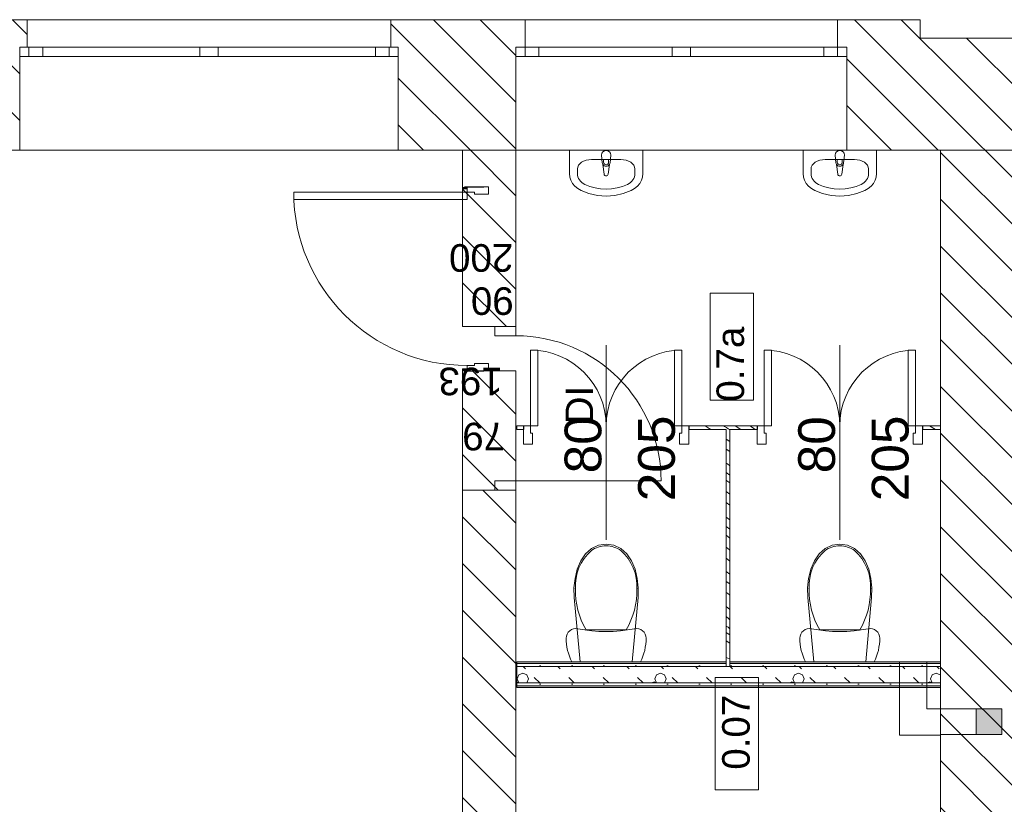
# Model space of a CAD drawing. Header units: millimetres. Extents: x -22315 to 39025, y -47720 to 770.
# Tile 14 of 28: x 8900 to 14257, y -28169 to -23900. Entities that reach past the tile are written whole.
import ezdxf
from ezdxf.enums import TextEntityAlignment as Align

# ---------------------------------------------------------------- set-up
doc = ezdxf.new("R2010")
doc.units = ezdxf.units.MM
for name, color, linetype, lineweight in [('Nowe_220-A Ściany', 7, 'Continuous', 9), ('Nowe_220-A Ściany_Nr_pióra__27', 7, 'Continuous', 9), ('Nowe_220-A Ściany_Nr_pióra__6', 7, 'Continuous', 9), ('Nowe_2D - Ogólne_Nr_pióra__6', 7, 'Continuous', 9), ('Nowe_320-W Umeblowanie_Nr_pióra__4', 7, 'Continuous', 9), ('Nowe_830-G Teksty Etykiety_Nr_pióra__6', 7, 'Continuous', 9), ('Nowe_Drzwi ARCHICAD', 7, 'Continuous', 9), ('Nowe_Drzwi ARCHICAD_Nr_pióra__23', 7, 'Continuous', 9), ('Nowe_Drzwi ARCHICAD_Nr_pióra__27', 7, 'Continuous', 9), ('Nowe_Drzwi ARCHICAD_Nr_pióra__3', 7, 'Continuous', 9), ('Nowe_Drzwi ARCHICAD_Nr_pióra__47', 7, 'Continuous', 9), ('Nowe_Drzwi ARCHICAD_Nr_pióra__6', 7, 'Continuous', 9), ('Nowe_Konstrukcja - Stropy_Nr_pióra__1', 7, 'Continuous', 9), ('Nowe_Konstrukcja - Stropy_Nr_pióra__6', 7, 'Continuous', 9), ('Nowe_Konstrukcja - Ściany zew', 7, 'Continuous', 9), ('Nowe_Konstrukcja - Ściany zew_Nr_pióra__1', 7, 'Continuous', 9), ('Nowe_Konstrukcja - Ściany zew_Nr_pióra__27', 7, 'Continuous', 9), ('Nowe_Konstrukcja - Ściany zew_Nr_pióra__47', 7, 'Continuous', 9), ('Nowe_Znaczniki drzwi ARCHICADa', 7, 'Continuous', 9), ('Nowe_Znaczniki drzwi ARCHICADa_Nr_pióra__45', 7, 'Continuous', 9), ('Nowe_Znaczniki drzwi ARCHICADa_Nr_pióra__7', 7, 'Continuous', 9), ('poziom_1 (1)_4_2D - Ogólne_Nr_pióra__19', 7, 'Continuous', 9), ('poziom_1 (1)_4_2D - Ogólne_Nr_pióra__1_Nr_pióra__7', 7, 'Continuous', 9), ('poziom_1 (1)_4_Drzwi ArchiCAD_Nr_pióra__27_Nr_pióra__7', 7, 'Continuous', 9), ('poziom_1 (1)_4_Drzwi ArchiCAD_Nr_pióra__81_Nr_pióra__4', 7, 'Continuous', 9), ('poziom_1 (1)_4_Konstrukcja - Stropy_Nr_pióra__81_Nr_pióra__4', 7, 'Continuous', 9), ('poziom_1 (1)_4_Konstrukcja - Ściany zew_Nr_pióra__107_Nr_pióra__10', 7, 'Continuous', 9), ('poziom_1 (1)_4_Konstrukcja - Ściany zew_Nr_pióra__27_Nr_pióra__7', 7, 'Continuous', 9), ('poziom_1 (1)_4_Metryczki pomieszczeń ArchiCADa_Nr_pióra__6_Nr_pióra__5', 7, 'Continuous', 9), ('poziom_1 (1)_4_Okna ArchiCADa_Nr_pióra__101_Nr_pióra__252', 7, 'Continuous', 9), ('poziom_1 (1)_4_Okna ArchiCADa_Nr_pióra__27_Nr_pióra__7', 7, 'Continuous', 9), ('poziom_1 (1)_4_Okna ArchiCADa_Nr_pióra__81_Nr_pióra__4', 7, 'Continuous', 9), ('poziom_1 (1)_4_Znaczniki drzwi ArchiCADa_Nr_pióra__7_Nr_pióra__7', 7, 'Continuous', 9)]:
    doc.layers.add(name, color=color, linetype=linetype, lineweight=lineweight)
doc.styles.add('GENERATED_STYLE_1', font='arial.ttf')
doc.styles.add('GENERATED_STYLE_5', font='arial.ttf')
pattern_1 = [(270, (26887.14, 51833.94), (173.20508, -3e-14), [0, -100]), (270, (26973.74, 51783.94), (173.20508, -3e-14), [0, -100])]
pattern_2 = [(135, (37205, -40790), (127.2792, 127.2792), [])]

# ---------------------------------------------------------------- blocks, each defined once
blk = doc.blocks.new('*X35')
at = {"layer": 'Nowe_220-A Ściany_Nr_pióra__6', "color": 5, "linetype": 'Continuous', "lineweight": 13}
for p, q in [((77963.9, -14125.8), (77965.4, -14123.6)), ((77965.4, -14123.6), (77965.6, -14123.3)), ((78016.7, -14143.3), (78029, -14123.3)), ((78071.3, -14143.3), (78084.4, -14123.3)), ((78146.6, -14143.3), (78151.5, -14136.3)), ((78151.5, -14136.3), (78160.8, -14123.3)), ((78197.9, -14143.3), (78211.5, -14123.3)), ((78240.3, -14143.3), (78242.4, -14140.2)), ((78242.4, -14140.2), (78254.4, -14123.3)), ((78301.7, -14143.3), (78315.7, -14123.3)), ((78360.6, -14143.3), (78375.1, -14123.3)), ((78441.7, -14143.3), (78455.9, -14123.3)), ((78490.8, -14143.3), (78505.3, -14123.3)), ((78538.9, -14143.3), (78554.4, -14123.3)), ((78603.3, -14143.3), (78618.6, -14124.4)), ((78618.6, -14124.4), (78619.5, -14123.3)), ((78663.5, -14143.3), (78679.6, -14123.3)), ((78737, -14143.3), (78751.3, -14123.3)), ((78791.1, -14143.3), (78803, -14123.3)), ((78849.9, -14143.3), (78855, -14136.8)), ((78855, -14136.8), (78864.4, -14123.3)), ((78927.5, -14143.3), (78943, -14123.3)), ((78981.6, -14143.3), (78994, -14129.2)), ((78994, -14129.2), (78999.3, -14123.3)), ((79033.1, -14143.3), (79040.3, -14133.3)), ((79040.3, -14133.3), (79047.6, -14123.3)), ((79067.9, -14143.3), (79071.3, -14137.8)), ((79071.3, -14137.8), (79080.5, -14123.3)), ((79114.2, -14143.3), (79125.9, -14123.3)), ((79203.7, -14143.3), (79211.2, -14125.7)), ((79211.2, -14125.7), (79212, -14123.3))]:
    blk.add_line(p, q, dxfattribs=at)
blk = doc.blocks.new('*X34')
at = {"layer": 'Nowe_Konstrukcja - Ściany zew_Nr_pióra__1', "color": 7, "linetype": 'Continuous', "lineweight": 13}
for p, q in [((79252.9, -12997.1), (79265.6, -12984.4)), ((79299.3, -12978.6), (79290.4, -13000.2)), ((79290.4, -13000.2), (79299.3, -13021.8)), ((79302.8, -12977.1), (79299.3, -12978.6)), ((79342.6, -12978.6), (79339.1, -12977.1)), ((79342.9, -12979.4), (79342.6, -12978.6)), ((79299.3, -13021.8), (79321, -13030.8)), ((79321, -13030.8), (79342.6, -13021.8)), ((79341.9, -13022.8), (79336.7, -13035.3)), ((79336.7, -13035.3), (79341.9, -13047.9)), ((79342.9, -13022.3), (79341.9, -13022.8)), ((79341.9, -13047.9), (79342.9, -13048.3)), ((79342.6, -13021.8), (79342.9, -13020.9)), ((79312.5, -13125), (79342.9, -13094.6)), ((79252.9, -13184.6), (79265.6, -13171.9)), ((79312.5, -13312.5), (79342.9, -13282.1)), ((79252.9, -13372.1), (79265.6, -13359.4)), ((79312.5, -13500), (79342.9, -13469.6)), ((79252.9, -13559.6), (79265.6, -13546.9)), ((79312.5, -13687.5), (79342.9, -13657.1)), ((79252.9, -13747.1), (79265.6, -13734.4)), ((79299.3, -13728.6), (79290.4, -13750.2)), ((79290.4, -13750.2), (79299.3, -13771.8)), ((79321, -13719.6), (79299.3, -13728.6)), ((79342.6, -13728.6), (79321, -13719.6)), ((79342.9, -13729.4), (79342.6, -13728.6)), ((79299.3, -13771.8), (79321, -13780.8)), ((79321, -13780.8), (79342.6, -13771.8)), ((79341.9, -13772.8), (79336.7, -13785.3)), ((79336.7, -13785.3), (79341.9, -13797.9)), ((79342.9, -13772.3), (79341.9, -13772.8)), ((79341.9, -13797.9), (79342.9, -13798.3)), ((79342.6, -13771.8), (79342.9, -13770.9)), ((79312.5, -13875), (79342.9, -13844.6)), ((79252.9, -13934.6), (79265.6, -13921.9)), ((79312.5, -14062.5), (79342.9, -14032.1)), ((79252.9, -14122.1), (79265.6, -14109.4)), ((79312.5, -14250), (79342.9, -14219.6)), ((79252.9, -14309.6), (79265.6, -14296.9)), ((79312.5, -14437.5), (79342.9, -14407.1)), ((79252.9, -14497.1), (79265.6, -14484.4)), ((79299.3, -14478.6), (79290.4, -14500.2)), ((79290.4, -14500.2), (79299.3, -14521.8)), ((79321, -14469.6), (79299.3, -14478.6)), ((79342.6, -14478.6), (79321, -14469.6)), ((79342.9, -14479.4), (79342.6, -14478.6)), ((79299.3, -14521.8), (79321, -14530.8)), ((79321, -14530.8), (79342.6, -14521.8)), ((79341.9, -14522.8), (79336.7, -14535.3)), ((79336.7, -14535.3), (79341.9, -14547.9)), ((79342.9, -14522.3), (79341.9, -14522.8)), ((79341.9, -14547.9), (79342.9, -14548.3)), ((79342.6, -14521.8), (79342.9, -14520.9)), ((79312.5, -14625), (79342.9, -14594.6)), ((79252.9, -14684.6), (79265.6, -14671.9)), ((79312.5, -14812.5), (79342.9, -14782.1)), ((79252.9, -14872.1), (79265.6, -14859.4)), ((79312.5, -15000), (79342.9, -14969.6)), ((79252.9, -15059.6), (79265.6, -15046.9)), ((79312.5, -15187.5), (79342.9, -15157.1)), ((79252.9, -15247.1), (79265.6, -15234.4)), ((79299.3, -15228.6), (79290.4, -15250.2)), ((79290.4, -15250.2), (79299.3, -15271.8)), ((79321, -15219.6), (79299.3, -15228.6)), ((79342.6, -15228.6), (79321, -15219.6)), ((79342.9, -15229.4), (79342.6, -15228.6)), ((79299.3, -15271.8), (79321, -15280.8)), ((79321, -15280.8), (79342.6, -15271.8)), ((79341.9, -15272.8), (79337.6, -15283.3)), ((79342.9, -15272.3), (79341.9, -15272.8)), ((79342.6, -15271.8), (79342.9, -15270.9))]:
    blk.add_line(p, q, dxfattribs=at)
blk = doc.blocks.new('*X22')
at = {"layer": 'Nowe_220-A Ściany_Nr_pióra__6', "color": 5, "linetype": 'Continuous', "lineweight": 13}
for p, q in [((77944.6, -13037.6), (77963.9, -13004.6)), ((77943.9, -13038.5), (77944.6, -13037.6))]:
    blk.add_line(p, q, dxfattribs=at)
blk = doc.blocks.new('*X23')
at = {"layer": 'Nowe_220-A Ściany_Nr_pióra__6', "color": 5, "linetype": 'Continuous', "lineweight": 13}
for p, q in [((77943.9, -14013.4), (77963.9, -13985.3)), ((77943.9, -14094), (77963.9, -14063.1)), ((77947.4, -14151.7), (77953.4, -14142.3)), ((77953.4, -14142.3), (77959.4, -14133)), ((77959.4, -14133), (77963.9, -14125.8)), ((77943.9, -14156.8), (77947.4, -14151.7))]:
    blk.add_line(p, q, dxfattribs=at)
blk = doc.blocks.new('Drzwi metalowe_ podwójne 21')
at = {"layer": 'Nowe_Drzwi ARCHICAD_Nr_pióra__23', "color": 7, "linetype": 'Continuous', "lineweight": 15}
for p, q in [((-412, 0), (-450, 0)), ((-450, 0), (-450, -100)), ((-412, -40), (-412, 0)), ((450, 0), (412, 0)), ((412, 0), (412, -40)), ((450, -100), (450, 0)), ((-400, -40), (-412, -40)), ((-400, -100), (-400, -40)), ((412, -40), (400, -40)), ((400, -40), (400, -100)), ((-450, -100), (-400, -100)), ((400, -100), (450, -100))]:
    blk.add_line(p, q, dxfattribs=at)
at = {"layer": 'Nowe_Drzwi ARCHICAD_Nr_pióra__27', "color": 7, "linetype": 'Continuous', "lineweight": 25}
for p, q in [((-450, 0), (-450, -20)), ((-450, 0), (-450, -20)), ((450, 0), (450, -20)), ((450, 0), (450, -20))]:
    blk.add_line(p, q, dxfattribs=at)
at = {"layer": 'Nowe_Drzwi ARCHICAD_Nr_pióra__3', "color": 7, "linetype": 'Continuous', "lineweight": 13}
for p, q in [((-412, 412), (-412, 0)), ((-372, 412), (-412, 412)), ((-372, 0), (-372, 412)), ((372, 0), (372, 412)), ((372, 412), (412, 412)), ((412, 412), (412, 0)), ((-412, 0), (-372, 0)), ((412, 0), (372, 0))]:
    blk.add_line(p, q, dxfattribs=at)
for centre, start, end in [((-412, 0), 0, 90), ((412, 0), 90, 180)]:
    blk.add_arc(centre, 412, start, end, dxfattribs=at)
blk = doc.blocks.new('Znacznik Wym 21_6')
at = {"layer": 'Nowe_Znaczniki drzwi ARCHICADa_Nr_pióra__45', "color": 161, "linetype": 'Continuous', "lineweight": 15}
blk.add_line((0, 439.6), (0, -620), dxfattribs=at)
at = {"layer": 'Nowe_Znaczniki drzwi ARCHICADa_Nr_pióra__7', "color": 7, "lineweight": 13, "style": 'GENERATED_STYLE_1'}
for tag, p in [('AC_MarkerText_3', (-368.6, 110.3)), ('AC_MarkerText_2', (31.4, 110.3))]:
    blk.add_attdef(tag, text='', height=200, rotation=270, dxfattribs=at).set_placement(p, align=Align.BOTTOM_LEFT)
blk = doc.blocks.new('*X21')
at = {"layer": 'Nowe_220-A Ściany_Nr_pióra__6', "color": 5, "linetype": 'Continuous', "lineweight": 13}
for p, q in [((77943.9, -14258.2), (77958.2, -14236.3)), ((77958.2, -14236.3), (77963.9, -14227.5))]:
    blk.add_line(p, q, dxfattribs=at)
blk = doc.blocks.new('Znacznik Wym 21_4')
at = {"layer": 'Nowe_Znaczniki drzwi ARCHICADa_Nr_pióra__45', "color": 161, "linetype": 'Continuous', "lineweight": 15}
blk.add_line((0, -459.6), (0, 600), dxfattribs=at)
at = {"layer": 'Nowe_Znaczniki drzwi ARCHICADa_Nr_pióra__7', "color": 7, "lineweight": 13, "style": 'GENERATED_STYLE_1'}
for tag, p in [('AC_MarkerText_2', (-31.4, 0.2)), ('AC_MarkerText_3', (368.6, 0.2))]:
    blk.add_attdef(tag, text='', height=200, rotation=90, dxfattribs=at).set_placement(p, align=Align.BOTTOM_LEFT)
blk = doc.blocks.new('Drzwi 21_6')
at = {"layer": 'Nowe_Drzwi ARCHICAD_Nr_pióra__27', "color": 7, "linetype": 'Continuous', "lineweight": 25}
for p, q in [((-500, 0), (-500, -90)), ((-500, 0), (-500, -90)), ((500, 0), (500, -90)), ((500, 0), (500, -90))]:
    blk.add_line(p, q, dxfattribs=at)
at = {"layer": 'Nowe_Drzwi ARCHICAD_Nr_pióra__3', "color": 7, "linetype": 'Continuous', "lineweight": 13}
blk.add_arc((472, 0), 944, 90, 180, dxfattribs=at)
at = {"layer": 'Nowe_Drzwi ARCHICAD_Nr_pióra__47', "color": 7, "linetype": 'Continuous', "lineweight": 15}
for p, q in [((-500, 25), (-490, 25)), ((-490, 0), (-490, 25)), ((500, 25), (490, 25)), ((490, 0), (490, 25)), ((-500, -90), (-500, -105)), ((-500, -90), (-500, -105)), ((-500, -105), (-500, -115)), ((-500, -105), (-500, -115)), ((500, -90), (500, -105)), ((500, -90), (500, -105)), ((500, -105), (500, -115)), ((500, -105), (500, -115))]:
    blk.add_line(p, q, dxfattribs=at)
at = {"layer": 'Nowe_Drzwi ARCHICAD_Nr_pióra__6', "color": 7, "linetype": 'Continuous', "lineweight": 13}
for p, q in [((432, 0), (432, 944)), ((432, 944), (472, 944)), ((472, 944), (472, 0)), ((-472, 0), (-500, 0)), ((-500, 0), (-500, -115)), ((-472, -40), (-472, 0)), ((472, 0), (432, 0)), ((500, 0), (472, 0)), ((472, 0), (472, -40)), ((500, -115), (500, 0)), ((-460, -40), (-472, -40)), ((-460, -115), (-460, -40)), ((472, -40), (460, -40)), ((460, -40), (460, -115)), ((-500, -115), (-460, -115)), ((460, -115), (500, -115))]:
    blk.add_line(p, q, dxfattribs=at)

msp = doc.modelspace()

# ---------------------------------------------------------------- hatches: boundary and pattern name
at = {"layer": 'Nowe_Konstrukcja - Ściany zew', "linetype": 'ByBlock'}
for points in [[(11310, -24820), (11335, -24820), (11335, -24810), (11320, -24810), (11310, -24810)], [(11310, -25810), (11320, -25810), (11335, -25810), (11335, -25800), (11310, -25800)], [(12743.9, -27394), (11603.9, -27394), (11603.9, -27404), (12743.9, -27404)], [(12763.9, -27404), (13910, -27404), (13910, -27394), (12763.9, -27394)], [(11603.9, -27534), (13910, -27534), (13910, -27524), (11603.9, -27524)]]:
    msp.add_hatch(color=256, dxfattribs=at).paths.add_polyline_path(points)
h = msp.add_hatch(dxfattribs=at)
h.set_pattern_fill('TYNK', color=256, angle=270, style=0, pattern_type=2)
h.set_pattern_definition(pattern_1)
h.paths.add_polyline_path([(12743.9, -27404), (11603.9, -27404), (11603.9, -27419), (12743.9, -27419)])
h = msp.add_hatch(dxfattribs=at)
h.set_pattern_fill('TYNK', color=256, angle=270, style=0, pattern_type=2)
h.set_pattern_definition(pattern_1)
h.paths.add_polyline_path([(12763.9, -27419), (13910, -27419), (13910, -27404), (12763.9, -27404)])
h = msp.add_hatch(dxfattribs=at)
h.set_pattern_fill('TYNK', color=256, angle=270, style=0, pattern_type=2)
h.set_pattern_definition(pattern_1)
h.paths.add_polyline_path([(11603.9, -27524), (13910, -27524), (13910, -27509), (11603.9, -27509)])
at = {"layer": 'poziom_1 (1)_4_2D - Ogólne_Nr_pióra__19', "linetype": 'ByBlock'}
msp.add_hatch(color=256, dxfattribs=at).paths.add_polyline_path([(14243.9, -27649.5), (14103.9, -27649.5), (14103.9, -27789.5), (14243.9, -27789.5)])
at = {"layer": 'poziom_1 (1)_4_Konstrukcja - Ściany zew_Nr_pióra__107_Nr_pióra__10', "linetype": 'ByBlock'}
h = msp.add_hatch(dxfattribs=at)
h.set_pattern_fill('BLOCZKI_CERAMICZNE_0004', color=256, angle=270, style=0, pattern_type=2)
h.set_pattern_definition(pattern_2)
h.paths.add_polyline_path([(8085, -24610), (8900, -24610), (8900, -24050), (8940, -24050), (8940, -23900), (8050, -23900), (8050, -24050), (8085, -24050)])
h = msp.add_hatch(dxfattribs=at)
h.set_pattern_fill('BLOCZKI_CERAMICZNE_0004', color=256, angle=270, style=0, pattern_type=2)
h.set_pattern_definition(pattern_2)
h.paths.add_polyline_path([(11600, -24610), (11600, -24050), (11650, -24050), (11650, -23900), (10920, -23900), (10920, -24050), (10960, -24050), (10960, -24610)])
h = msp.add_hatch(dxfattribs=at)
h.set_pattern_fill('BLOCZKI_CERAMICZNE_0004', color=256, angle=270, style=0, pattern_type=2)
h.set_pattern_definition(pattern_2)
h.paths.add_polyline_path([(13400, -24610), (13800, -24610), (13800, -23900), (13350, -23900), (13350, -24050), (13400, -24050)])
h = msp.add_hatch(dxfattribs=at)
h.set_pattern_fill('BLOCZKI_CERAMICZNE_0004', color=256, angle=270, style=0, pattern_type=2)
h.set_pattern_definition(pattern_2)
h.paths.add_polyline_path([(13800, -24000), (13800, -24610), (13910, -24610), (13910, -24000)])
h = msp.add_hatch(dxfattribs=at)
h.set_pattern_fill('BLOCZKI_CERAMICZNE_0004', color=256, angle=270, style=0, pattern_type=2)
h.set_pattern_definition(pattern_2)
h.paths.add_polyline_path([(14410, -30460), (14410, -24000), (13910, -24000), (13910, -30460)])
h = msp.add_hatch(dxfattribs=at)
h.set_pattern_fill('BLOCZKI_CERAMICZNE_0004', color=256, angle=270, style=0, pattern_type=2)
h.set_pattern_definition(pattern_2)
h.paths.add_polyline_path([(11310, -25570), (11600, -25570), (11600, -24610), (11310, -24610)])
h = msp.add_hatch(dxfattribs=at)
h.set_pattern_fill('BLOCZKI_CERAMICZNE_0004', color=256, angle=270, style=0, pattern_type=2)
h.set_pattern_definition(pattern_2)
h.paths.add_polyline_path([(11600, -30460), (11600, -26460), (11310, -26460), (11310, -30460)])

# ---------------------------------------------------------------- linework, layer by layer
at = {"layer": 'Nowe_220-A Ściany_Nr_pióra__27', "linetype": 'ByBlock'}
for p, q in [((11640.7, -26110), (11640.7, -26130)), ((12540.7, -26110), (12540.7, -26130)), ((12911.9, -26110), (12911.9, -26130)), ((13811.9, -26110), (13811.9, -26130))]:
    msp.add_line(p, q, dxfattribs=at)
at = {"layer": 'Nowe_220-A Ściany_Nr_pióra__27', "linetype": 'ByBlock', "flags": 128}
for points in [[(11640.7, -26110), (11603.9, -26110)], [(11603.9, -26110), (11603.9, -26130)], [(11603.9, -26130), (11640.7, -26130)], [(12726.3, -26110), (12540.7, -26110)], [(12540.7, -26130), (12726.3, -26130)], [(12911.9, -26110), (12726.3, -26110)], [(12726.3, -26130), (12743.9, -26130)], [(12743.9, -26130), (12743.9, -27394)], [(12763.9, -27394), (12763.9, -26130)], [(12763.9, -26130), (12911.9, -26130)], [(13910, -26110), (13811.9, -26110)], [(13811.9, -26130), (13910, -26130)], [(13910, -26130), (13910, -26110)]]:
    msp.add_lwpolyline(points, dxfattribs=at)
at = {"layer": 'Nowe_2D - Ogólne_Nr_pióra__6', "linetype": 'ByBlock'}
for p, q in [((13835.9, -27394), (13686.7, -27394)), ((13686.7, -27394), (13686.7, -27792.7)), ((13835.9, -27649.5), (13835.9, -27394)), ((13910, -27649.5), (13835.9, -27649.5)), ((13910, -27792.7), (13910, -27649.5)), ((13686.7, -27792.7), (13910, -27792.7))]:
    msp.add_line(p, q, dxfattribs=at)
at = {"layer": 'Nowe_320-W Umeblowanie_Nr_pióra__4', "linetype": 'ByBlock'}
for p, q in [((11890.7, -24737.3), (11890.7, -24610)), ((11890.7, -24610), (12290.7, -24610)), ((12069.7, -24678.2), (12065.7, -24636.3)), ((12115.7, -24636.3), (12111.7, -24678.2)), ((12290.7, -24610), (12290.7, -24737.3)), ((13161.9, -24737.3), (13161.9, -24610)), ((13161.9, -24610), (13561.9, -24610)), ((13340.9, -24678.2), (13336.9, -24636.3)), ((13386.9, -24636.3), (13382.9, -24678.2)), ((13561.9, -24610), (13561.9, -24737.3)), ((12011.5, -24661.3), (12169.9, -24661.3)), ((12079.6, -24740.7), (12073, -24687.8)), ((12077.1, -24661.2), (12077.1, -24676.1)), ((12104.3, -24661.2), (12077.1, -24661.2)), ((12108.4, -24687.8), (12101.8, -24740.7)), ((12104.3, -24676.1), (12104.3, -24661.2)), ((13282.7, -24661.3), (13441.2, -24661.3)), ((13350.8, -24740.7), (13344.2, -24687.8)), ((13348.3, -24661.2), (13348.3, -24676.1)), ((13375.5, -24661.2), (13348.3, -24661.2)), ((13379.7, -24687.8), (13373, -24740.7)), ((13375.5, -24676.1), (13375.5, -24661.2)), ((11892.6, -24756), (11890.7, -24737.3)), ((11934.2, -24711.8), (11934.2, -24737.3)), ((12247.2, -24711.8), (12247.2, -24737.3)), ((12290.7, -24737.3), (12288.8, -24756)), ((13163.9, -24756), (13161.9, -24737.3)), ((13205.4, -24711.8), (13205.4, -24737.3)), ((13518.5, -24711.8), (13518.5, -24737.3)), ((13561.9, -24737.3), (13560, -24756)), ((11898.4, -24774.1), (11892.6, -24756)), ((11907.7, -24791.1), (11898.4, -24774.1)), ((11920.4, -24806.3), (11907.7, -24791.1)), ((12273.7, -24791.1), (12261, -24806.3)), ((12283, -24774.1), (12273.7, -24791.1)), ((12288.8, -24756), (12283, -24774.1)), ((13169.6, -24774.1), (13163.9, -24756)), ((13178.9, -24791.1), (13169.6, -24774.1)), ((13191.6, -24806.3), (13178.9, -24791.1)), ((13544.9, -24791.1), (13532.3, -24806.3)), ((13554.3, -24774.1), (13544.9, -24791.1)), ((13560, -24756), (13554.3, -24774.1)), ((11935.9, -24819.4), (11920.4, -24806.3)), ((11953.9, -24829.8), (11935.9, -24819.4)), ((11997.4, -24846.4), (11953.9, -24829.8)), ((12043.4, -24856.6), (11997.4, -24846.4)), ((12184, -24846.4), (12138, -24856.6)), ((12227.5, -24829.8), (12184, -24846.4)), ((12245.5, -24819.4), (12227.5, -24829.8)), ((12261, -24806.3), (12245.5, -24819.4)), ((13207.2, -24819.4), (13191.6, -24806.3)), ((13225.2, -24829.8), (13207.2, -24819.4)), ((13268.6, -24846.4), (13225.2, -24829.8)), ((13314.6, -24856.6), (13268.6, -24846.4)), ((13455.3, -24846.4), (13409.2, -24856.6)), ((13498.7, -24829.8), (13455.3, -24846.4)), ((13516.7, -24819.4), (13498.7, -24829.8)), ((13532.3, -24806.3), (13516.7, -24819.4)), ((12090.7, -24860), (12043.4, -24856.6)), ((12138, -24856.6), (12090.7, -24860)), ((13361.9, -24860), (13314.6, -24856.6)), ((13409.2, -24856.6), (13361.9, -24860)), ((12011.3, -26778.2), (11978.3, -26806.7)), ((12049.7, -26760.2), (12011.3, -26778.2)), ((12090.7, -26754), (12049.7, -26760.2)), ((12131.8, -26760.2), (12090.7, -26754)), ((12090.7, -26762.6), (12090.7, -26762.6)), ((12170.1, -26778.2), (12131.8, -26760.2)), ((12203.1, -26806.7), (12170.1, -26778.2)), ((13249.5, -26806.7), (13282.6, -26778.2)), ((13282.6, -26778.2), (13320.9, -26760.2)), ((13320.9, -26760.2), (13361.9, -26754)), ((13361.9, -26754), (13403, -26760.2)), ((13361.9, -26762.6), (13361.9, -26762.6)), ((13403, -26760.2), (13441.3, -26778.2)), ((13441.3, -26778.2), (13474.3, -26806.7)), ((11978.3, -26806.7), (11952.7, -26843.9)), ((12009.6, -26789.4), (12009.6, -26789.4)), ((12228.7, -26843.9), (12203.1, -26806.7)), ((13223.9, -26843.9), (13249.5, -26806.7)), ((13443, -26789.4), (13443, -26789.4)), ((13474.3, -26806.7), (13499.9, -26843.9)), ((11933.7, -26890.8), (11921.3, -26940.6)), ((11952.7, -26843.9), (11933.7, -26890.8)), ((12247.7, -26890.8), (12228.7, -26843.9)), ((12260.1, -26940.6), (12247.7, -26890.8)), ((13192.5, -26940.6), (13204.9, -26890.8)), ((13204.9, -26890.8), (13223.9, -26843.9)), ((13499.9, -26843.9), (13519, -26890.8)), ((13519, -26890.8), (13531.4, -26940.6)), ((11921.3, -26940.6), (11915.8, -26991.9)), ((12265.6, -26991.9), (12260.1, -26940.6)), ((13187, -26991.9), (13192.5, -26940.6)), ((13531.4, -26940.6), (13536.8, -26991.9)), ((11915.8, -26991.9), (11917.4, -27043.6)), ((12264.1, -27043.6), (12265.6, -26991.9)), ((13188.6, -27043.6), (13187, -26991.9)), ((13536.8, -26991.9), (13535.3, -27043.6)), ((11917.4, -27043.6), (11949.7, -27394)), ((12231.7, -27394), (12264.1, -27043.6)), ((13221, -27394), (13188.6, -27043.6)), ((13535.3, -27043.6), (13502.9, -27394)), ((11924.6, -27213), (11913.1, -27214.5)), ((11936.2, -27214), (11924.6, -27213)), ((12256.8, -27213), (12245.2, -27214)), ((12268.3, -27214.5), (12256.8, -27213)), ((13184.4, -27214.5), (13195.9, -27213)), ((13195.9, -27213), (13207.4, -27214)), ((13516.4, -27214), (13528, -27213)), ((13528, -27213), (13539.5, -27214.5)), ((11874.5, -27254), (11873.2, -27265.5)), ((11873.2, -27265.5), (11873.7, -27282.2)), ((11878.3, -27243), (11874.5, -27254)), ((11884.4, -27233.1), (11878.3, -27243)), ((11892.5, -27224.8), (11884.4, -27233.1)), ((11902.2, -27218.5), (11892.5, -27224.8)), ((11913.1, -27214.5), (11902.2, -27218.5)), ((11974.5, -27220.8), (11936.2, -27214)), ((12013.1, -27225.7), (11974.5, -27220.8)), ((11981.8, -27220.9), (12090.7, -27220.9)), ((12051.8, -27228.6), (12013.1, -27225.7)), ((12090.7, -27229.6), (12051.8, -27228.6)), ((12090.7, -27220.9), (12199.6, -27220.9)), ((12129.6, -27228.6), (12090.7, -27229.6)), ((12168.3, -27225.7), (12129.6, -27228.6)), ((12206.9, -27220.8), (12168.3, -27225.7)), ((12245.2, -27214), (12206.9, -27220.8)), ((12279.2, -27218.5), (12268.3, -27214.5)), ((12288.9, -27224.8), (12279.2, -27218.5)), ((12297, -27233.1), (12288.9, -27224.8)), ((12303.1, -27243), (12297, -27233.1)), ((12306.9, -27254), (12303.1, -27243)), ((12308.2, -27265.5), (12306.9, -27254)), ((12307.7, -27282.2), (12308.2, -27265.5)), ((13144.4, -27265.5), (13145.7, -27254)), ((13144.9, -27282.2), (13144.4, -27265.5)), ((13145.7, -27254), (13149.5, -27243)), ((13149.5, -27243), (13155.6, -27233.1)), ((13155.6, -27233.1), (13163.7, -27224.8)), ((13163.7, -27224.8), (13173.5, -27218.5)), ((13173.5, -27218.5), (13184.4, -27214.5)), ((13207.4, -27214), (13245.7, -27220.8)), ((13245.7, -27220.8), (13284.3, -27225.7)), ((13361.9, -27220.9), (13253, -27220.9)), ((13284.3, -27225.7), (13323.1, -27228.6)), ((13323.1, -27228.6), (13361.9, -27229.6)), ((13470.9, -27220.9), (13361.9, -27220.9)), ((13361.9, -27229.6), (13400.8, -27228.6)), ((13400.8, -27228.6), (13439.6, -27225.7)), ((13439.6, -27225.7), (13478.2, -27220.8)), ((13478.2, -27220.8), (13516.4, -27214)), ((13539.5, -27214.5), (13550.4, -27218.5)), ((13550.4, -27218.5), (13560.1, -27224.8)), ((13560.1, -27224.8), (13568.3, -27233.1)), ((13568.3, -27233.1), (13574.4, -27243)), ((13574.4, -27243), (13578.2, -27254)), ((13578.2, -27254), (13579.4, -27265.5)), ((13579.4, -27265.5), (13578.9, -27282.2)), ((11873.7, -27282.2), (11875.2, -27298.8)), ((11875.2, -27298.8), (11877.6, -27315.2)), ((11877.6, -27315.2), (11881, -27331.6)), ((12300.4, -27331.6), (12303.8, -27315.2)), ((12303.8, -27315.2), (12306.3, -27298.8)), ((12306.3, -27298.8), (12307.7, -27282.2)), ((13146.4, -27298.8), (13144.9, -27282.2)), ((13148.8, -27315.2), (13146.4, -27298.8)), ((13152.2, -27331.6), (13148.8, -27315.2)), ((13575, -27315.2), (13571.6, -27331.6)), ((13577.5, -27298.8), (13575, -27315.2)), ((13578.9, -27282.2), (13577.5, -27298.8)), ((11881, -27331.6), (11885.3, -27347.6)), ((11885.3, -27347.6), (11890.6, -27363.4)), ((11890.6, -27363.4), (11896.8, -27378.9)), ((12284.6, -27378.9), (12290.8, -27363.4)), ((12290.8, -27363.4), (12296.1, -27347.6)), ((12296.1, -27347.6), (12300.4, -27331.6)), ((13156.6, -27347.6), (13152.2, -27331.6)), ((13161.9, -27363.4), (13156.6, -27347.6)), ((13168.1, -27378.9), (13161.9, -27363.4)), ((13562, -27363.4), (13555.8, -27378.9)), ((13567.3, -27347.6), (13562, -27363.4)), ((13571.6, -27331.6), (13567.3, -27347.6)), ((11896.8, -27378.9), (11903.9, -27394)), ((11903.9, -27394), (12277.5, -27394)), ((11949.7, -27394), (12231.7, -27394)), ((12277.5, -27394), (12284.6, -27378.9)), ((13175.2, -27394), (13168.1, -27378.9)), ((13548.7, -27394), (13175.2, -27394)), ((13502.9, -27394), (13221, -27394)), ((13555.8, -27378.9), (13548.7, -27394))]:
    msp.add_line(p, q, dxfattribs=at)
for centre, radius, start, end in [((12090.7, -24636.3), 25, 0, 180), ((13361.9, -24636.3), 25, 0, 180), ((12090.7, -24676.3), 21.1, 185.1696, 212.771), ((12090.7, -24676.3), 21.1, 212.771, 327.229), ((12090.7, -24676.1), 13.6, 180, 0), ((12090.7, -24676.3), 21.1, 327.229, 354.8304), ((13361.9, -24676.3), 21.1, 185.1696, 212.771), ((13361.9, -24676.3), 21.1, 212.771, 327.229), ((13361.9, -24676.1), 13.6, 180, 0), ((13361.9, -24676.3), 21.1, 327.229, 354.8304), ((12090.7, -24739.3), 11.2, 187.1389, 352.8611), ((13361.9, -24739.3), 11.2, 187.1389, 352.8611)]:
    msp.add_arc(centre, radius, start, end, dxfattribs=at)
at = {"layer": 'Nowe_320-W Umeblowanie_Nr_pióra__4', "linetype": 'ByBlock', "extrusion": (0, 0, -1)}
for centre, major_axis, ratio, start_param, end_param in [((12011.6, -24711.8), (-77.4, 0), 0.653038, 0, 1.570796), ((12169.8, -24711.8), (-77.4, 0), 0.653038, 1.570796, 3.141593), ((13282.8, -24711.8), (-77.4, 0), 0.653038, 0, 1.570796), ((13441.1, -24711.8), (-77.4, 0), 0.653038, 1.570796, 3.141593), ((12011.5, -24737.3), (-77.3, 0), 0.871212, 5.209364, 6.283185), ((12169.9, -24737.3), (-77.3, 0), 0.871212, 3.141593, 4.215414), ((13282.7, -24737.3), (-77.3, 0), 0.871212, 5.209364, 6.283185), ((13441.2, -24737.3), (-77.3, 0), 0.871212, 3.141593, 4.215414), ((12090.7, -24610), (-243.5, 0), 0.871212, 4.215414, 5.209364), ((13361.9, -24610), (-243.5, 0), 0.871212, 4.215414, 5.209364), ((13362.7, -26901.2), (0, -138.6), 0.999377, 2.509088, 3.135732), ((13361.1, -26901.2), (0, -138.6), 0.999377, 3.147454, 3.774097), ((13451.4, -26981.7), (0, -257.1), 0.999377, 1.515065, 2.415654), ((13272.5, -26981.7), (0, -257.1), 0.999377, 3.867532, 4.76812), ((13620, -27006), (0, -425.5), 0.999377, 1.041392, 1.594412), ((13103.8, -27006), (0, -425.5), 0.999377, 4.688773, 5.241794)]:
    msp.add_ellipse(centre, major_axis=major_axis, ratio=ratio, start_param=start_param, end_param=end_param, dxfattribs=at)
at = {"layer": 'Nowe_320-W Umeblowanie_Nr_pióra__4', "linetype": 'ByBlock'}
for centre, major_axis, start_param, end_param in [((12091.5, -26901.2), (0, -138.6), 3.147454, 3.774097), ((12089.9, -26901.2), (0, -138.6), 2.509088, 3.135732), ((12180.2, -26981.7), (0, -257.1), 3.867532, 4.76812), ((12001.2, -26981.7), (0, -257.1), 1.515065, 2.415654), ((12348.8, -27006), (0, -425.5), 4.688773, 5.241794), ((11832.6, -27006), (0, -425.5), 1.041392, 1.594412)]:
    msp.add_ellipse(centre, major_axis=major_axis, ratio=0.999377, start_param=start_param, end_param=end_param, dxfattribs=at)
for p in [(12171.8, -26789.4), (13280.9, -26789.4), (11923.7, -26996), (12257.7, -26996), (13194.9, -26996), (13529, -26996), (11981.8, -27220.9), (13470.9, -27220.9)]:
    msp.add_point(p, dxfattribs=at)
at = {"layer": 'Nowe_830-G Teksty Etykiety_Nr_pióra__6', "linetype": 'ByBlock'}
for p, q in [((12656.5, -25969.7), (12656.5, -25387.5)), ((12656.5, -25387.5), (12892.2, -25387.5)), ((12892.2, -25387.5), (12892.2, -25969.7)), ((12892.2, -25969.7), (12656.5, -25969.7))]:
    msp.add_line(p, q, dxfattribs=at)
at = {"layer": 'Nowe_Konstrukcja - Stropy_Nr_pióra__1', "linetype": 'ByBlock'}
for p, q in [((11310, -26460), (11310, -25810)), ((11310, -25810), (11600, -25810)), ((11600, -25810), (11600, -26460)), ((11600, -26460), (11310, -26460))]:
    msp.add_line(p, q, dxfattribs=at)
at = {"layer": 'Nowe_Konstrukcja - Stropy_Nr_pióra__6', "linetype": 'ByBlock'}
for p, q in [((11362.7, -25810), (11600, -26047.3)), ((11310, -26011.9), (11600, -26301.9)), ((11310, -26266.4), (11503.6, -26460))]:
    msp.add_line(p, q, dxfattribs=at)
at = {"layer": 'Nowe_Konstrukcja - Ściany zew_Nr_pióra__27', "linetype": 'ByBlock'}
for p, q in [((11335, -24810), (11425, -24810)), ((11335, -25810), (11425, -25810)), ((12743.9, -27394), (12743.9, -27404)), ((12743.9, -27404), (12743.9, -27419)), ((12763.9, -27404), (12763.9, -27394)), ((12763.9, -27419), (12763.9, -27404)), ((11603.9, -27509), (13910, -27509)), ((11603.9, -27524), (13910, -27524))]:
    msp.add_line(p, q, dxfattribs=at)
at = {"layer": 'Nowe_Konstrukcja - Ściany zew_Nr_pióra__27', "linetype": 'ByBlock', "flags": 128}
for points in [[(11603.9, -27419), (11603.9, -27509)], [(13910, -27419), (13910, -27509)]]:
    msp.add_lwpolyline(points, dxfattribs=at)
at = {"layer": 'Nowe_Konstrukcja - Ściany zew_Nr_pióra__47', "linetype": 'ByBlock'}
for p, q in [((11310, -24810), (11310, -24820)), ((11335, -24820), (11310, -24820)), ((11320, -24810), (11335, -24810)), ((11335, -24810), (11335, -24820)), ((11425, -24810), (11440, -24810)), ((11440, -24810), (11450, -24810)), ((11335, -25800), (11310, -25800)), ((11310, -25810), (11310, -25800)), ((11320, -25810), (11335, -25810)), ((11335, -25810), (11335, -25800)), ((11425, -25810), (11440, -25810)), ((11440, -25810), (11450, -25810)), ((12743.9, -27404), (11603.9, -27404)), ((13910, -27419), (11603.9, -27419)), ((13910, -27404), (12763.9, -27404))]:
    msp.add_line(p, q, dxfattribs=at)
at = {"layer": 'Nowe_Konstrukcja - Ściany zew_Nr_pióra__47', "linetype": 'ByBlock', "flags": 128}
for points in [[(12743.9, -27394), (11603.9, -27394)], [(11603.9, -27394), (11603.9, -27404)], [(11603.9, -27404), (11603.9, -27419)], [(13910, -27394), (12763.9, -27394)], [(13910, -27394), (13910, -27404)], [(13910, -27404), (13910, -27419)], [(11603.9, -27509), (11603.9, -27524)], [(11603.9, -27524), (11603.9, -27534)], [(11603.9, -27534), (13910, -27534)], [(13910, -27509), (13910, -27524)], [(13910, -27524), (13910, -27534)]]:
    msp.add_lwpolyline(points, dxfattribs=at)
at = {"layer": 'poziom_1 (1)_4_2D - Ogólne_Nr_pióra__1_Nr_pióra__7', "linetype": 'ByBlock'}
for p, q in [((14115.4, -27649.5), (13910, -27649.5)), ((14103.9, -27789.5), (13910, -27789.5))]:
    msp.add_line(p, q, dxfattribs=at)
at = {"layer": 'poziom_1 (1)_4_2D - Ogólne_Nr_pióra__1_Nr_pióra__7', "linetype": 'ByBlock', "flags": 128}
msp.add_lwpolyline([(14243.9, -27649.5), (14243.9, -27789.5), (14103.9, -27789.5), (14103.9, -27649.5)], close=True, dxfattribs=at)
at = {"layer": 'poziom_1 (1)_4_Drzwi ArchiCAD_Nr_pióra__27_Nr_pióra__7', "linetype": 'ByBlock'}
for p, q in [((11600, -25570), (11485, -25570)), ((11600, -26460), (11485, -26460))]:
    msp.add_line(p, q, dxfattribs=at)
at = {"layer": 'poziom_1 (1)_4_Drzwi ArchiCAD_Nr_pióra__81_Nr_pióra__4', "linetype": 'ByBlock'}
for p, q in [((11485, -25570), (11485, -25620)), ((11600, -25570), (11485, -25570)), ((11600, -25620), (11600, -25570)), ((11485, -25620), (11600, -25620)), ((11600, -26410), (11485, -26410)), ((11485, -26410), (11485, -26460)), ((11485, -26460), (11600, -26460)), ((11600, -26460), (11600, -26410)), ((11600, -26410), (12390, -26410))]:
    msp.add_line(p, q, dxfattribs=at)
msp.add_arc((11600, -26410), 790, 0, 90, dxfattribs=at)
at = {"layer": 'poziom_1 (1)_4_Konstrukcja - Stropy_Nr_pióra__81_Nr_pióra__4', "linetype": 'ByBlock', "flags": 128}
msp.add_lwpolyline([(4990, -40180), (4990, -34220), (5100, -34220), (5100, -30460), (2280, -30460), (2280, -24610), (22520, -24610), (22520, -29190), (23090, -29190), (30970, -29190), (30970, -30455), (30970, -30855), (33175, -30855), (33175, -34220), (36595, -34220), (36595, -40180)], close=True, dxfattribs=at)
at = {"layer": 'poziom_1 (1)_4_Konstrukcja - Ściany zew_Nr_pióra__27_Nr_pióra__7', "linetype": 'ByBlock'}
for p, q in [((8940, -23900), (8940, -24050)), ((10920, -23900), (10920, -24050)), ((11650, -23900), (11650, -24050)), ((13350, -23900), (13350, -24050)), ((8940, -24050), (8900, -24050)), ((8900, -24050), (8900, -24100)), ((10920, -24050), (10960, -24050)), ((10960, -24050), (10960, -24100)), ((11650, -24050), (11600, -24050)), ((11600, -24050), (11600, -24100)), ((13350, -24050), (13400, -24050)), ((13400, -24050), (13400, -24100)), ((8900, -24100), (8900, -24610)), ((10960, -24100), (10960, -24610)), ((11600, -24100), (11600, -24610)), ((13400, -24100), (13400, -24610)), ((11485, -25570), (11310, -25570)), ((11600, -25570), (11485, -25570)), ((11485, -26460), (11310, -26460)), ((11600, -26460), (11485, -26460))]:
    msp.add_line(p, q, dxfattribs=at)
at = {"layer": 'poziom_1 (1)_4_Konstrukcja - Ściany zew_Nr_pióra__27_Nr_pióra__7', "linetype": 'ByBlock', "flags": 128}
for points in [[(8940, -23900), (8050, -23900)], [(11650, -23900), (10920, -23900)], [(13800, -23900), (13350, -23900)], [(13800, -24000), (13800, -23900)], [(13910, -24000), (13800, -24000)], [(14410, -24000), (13910, -24000)], [(10960, -24610), (11310, -24610)], [(11310, -24610), (11310, -25570)], [(11600, -25570), (11600, -24610)], [(13400, -24610), (13800, -24610)], [(13800, -24610), (13910, -24610)], [(13910, -24610), (13910, -30460)], [(11310, -26460), (11310, -30460)], [(11600, -30460), (11600, -26460)]]:
    msp.add_lwpolyline(points, dxfattribs=at)
at = {"layer": 'poziom_1 (1)_4_Metryczki pomieszczeń ArchiCADa_Nr_pióra__6_Nr_pióra__5', "linetype": 'ByBlock'}
for p, q in [((12684.4, -28089.8), (12684.4, -27479.7)), ((12684.4, -27479.7), (12920.1, -27479.7)), ((12920.1, -27479.7), (12920.1, -28089.8)), ((12920.1, -28089.8), (12684.4, -28089.8))]:
    msp.add_line(p, q, dxfattribs=at)
at = {"layer": 'poziom_1 (1)_4_Okna ArchiCADa_Nr_pióra__101_Nr_pióra__252', "linetype": 'ByBlock'}
for p, q in [((8900, -24050), (9025, -24050)), ((9025, -24050), (9025, -24100)), ((9880, -24100), (9880, -24050)), ((9880, -24050), (9930, -24050)), ((9930, -24050), (9980, -24050)), ((9980, -24050), (9980, -24100)), ((10835, -24100), (10835, -24050)), ((10835, -24050), (10960, -24050)), ((11600, -24050), (11725, -24050)), ((11725, -24050), (11725, -24100)), ((12450, -24100), (12450, -24050)), ((12450, -24050), (12500, -24050)), ((12500, -24050), (12550, -24050)), ((12550, -24050), (12550, -24100)), ((13275, -24100), (13275, -24050)), ((13275, -24050), (13400, -24050)), ((9025, -24100), (8900, -24100)), ((9930, -24100), (9880, -24100)), ((9980, -24100), (9930, -24100)), ((10960, -24100), (10835, -24100)), ((11725, -24100), (11600, -24100)), ((12500, -24100), (12450, -24100)), ((12550, -24100), (12500, -24100)), ((13400, -24100), (13275, -24100))]:
    msp.add_line(p, q, dxfattribs=at)
at = {"layer": 'poziom_1 (1)_4_Okna ArchiCADa_Nr_pióra__27_Nr_pióra__7', "linetype": 'ByBlock'}
for p, q in [((8900, -24050), (8900, -24100)), ((8940, -24050), (8900, -24050)), ((10920, -24050), (10960, -24050)), ((10960, -24050), (10960, -24100)), ((11600, -24050), (11600, -24100)), ((11650, -24050), (11600, -24050)), ((13350, -24050), (13400, -24050)), ((13400, -24050), (13400, -24100))]:
    msp.add_line(p, q, dxfattribs=at)
at = {"layer": 'poziom_1 (1)_4_Okna ArchiCADa_Nr_pióra__81_Nr_pióra__4', "linetype": 'ByBlock'}
for p, q in [((10920, -23900), (8940, -23900)), ((13350, -23900), (11650, -23900)), ((8950, -24050), (8950, -24100)), ((9025, -24050), (9880, -24050)), ((9980, -24050), (10835, -24050)), ((10910, -24050), (10910, -24100)), ((11650, -24050), (11650, -24100)), ((11725, -24050), (12450, -24050)), ((12550, -24050), (13275, -24050)), ((13350, -24050), (13350, -24100)), ((9880, -24100), (9025, -24100)), ((10835, -24100), (9980, -24100)), ((12450, -24100), (11725, -24100)), ((13275, -24100), (12550, -24100)), ((10960, -24610), (8900, -24610)), ((13400, -24610), (11600, -24610))]:
    msp.add_line(p, q, dxfattribs=at)

# ---------------------------------------------------------------- block references
at = {"layer": 'Nowe_220-A Ściany', "linetype": 'ByBlock', "rotation": 270}
for name in ['*X21', '*X23', '*X35', '*X22']:
    msp.add_blockref(name, (26887.1, 51833.9), dxfattribs=at)
at = {"layer": 'Nowe_Drzwi ARCHICAD', "linetype": 'ByBlock', "zscale": 1000, "rotation": 90}
msp.add_blockref('Drzwi 21_6', (11335, -25310), dxfattribs=at)
at = {"layer": 'Nowe_Drzwi ARCHICAD', "linetype": 'ByBlock', "zscale": 1000}
msp.add_blockref('Drzwi metalowe_ podwójne 21', (12090.7, -26110), dxfattribs=at)
at = {"layer": 'Nowe_Drzwi ARCHICAD', "linetype": 'ByBlock', "xscale": -1, "zscale": 1000}
msp.add_blockref('Drzwi metalowe_ podwójne 21', (13361.9, -26110), dxfattribs=at)
at = {"layer": 'Nowe_Konstrukcja - Ściany zew', "linetype": 'ByBlock', "rotation": 270}
msp.add_blockref('*X34', (26887.1, 51833.9), dxfattribs=at)
at = {"layer": 'Nowe_Znaczniki drzwi ARCHICADa', "linetype": 'ByBlock'}
ref = msp.add_blockref('Znacznik Wym 21_4', (12090.7, -26130), dxfattribs=dict(at, rotation=180))
ref.add_attrib('AC_MarkerText_2', '80', dxfattribs={"layer": 'Nowe_Znaczniki drzwi ARCHICADa_Nr_pióra__7', "color": 7, "lineweight": 13, "height": 200, "rotation": 90, "style": 'GENERATED_STYLE_1'}).set_placement((12124.6, -26368.5), align=Align.BOTTOM_LEFT)
ref.add_attrib('AC_MarkerText_3', '205', dxfattribs={"layer": 'Nowe_Znaczniki drzwi ARCHICADa_Nr_pióra__7', "color": 7, "lineweight": 13, "height": 200, "rotation": 90, "style": 'GENERATED_STYLE_1'}).set_placement((12524.6, -26520.2), align=Align.BOTTOM_LEFT)
ref = msp.add_blockref('Znacznik Wym 21_6', (13361.9, -26110), dxfattribs=at)
ref.add_attrib('AC_MarkerText_2', '80', dxfattribs={"layer": 'Nowe_Znaczniki drzwi ARCHICADa_Nr_pióra__7', "color": 7, "lineweight": 13, "height": 200, "rotation": 90, "style": 'GENERATED_STYLE_1'}).set_placement((13395.8, -26368.5), align=Align.BOTTOM_LEFT)
ref.add_attrib('AC_MarkerText_3', '205', dxfattribs={"layer": 'Nowe_Znaczniki drzwi ARCHICADa_Nr_pióra__7', "color": 7, "lineweight": 13, "height": 200, "rotation": 90, "style": 'GENERATED_STYLE_1'}).set_placement((13795.8, -26520.2), align=Align.BOTTOM_LEFT)

# ---------------------------------------------------------------- texts
at = {"layer": 'Nowe_830-G Teksty Etykiety_Nr_pióra__6', "linetype": 'ByBlock', "style": 'GENERATED_STYLE_5'}
for s, rotation, p in [('200', 180, (11585.5, -25121.3)), ('90', 180, (11588, -25356.4)), ('0.7a', 90, (12841, -25978.4))]:
    msp.add_text(s, height=150, rotation=rotation, dxfattribs=at).set_placement(p)
at = {"layer": 'poziom_1 (1)_4_Metryczki pomieszczeń ArchiCADa_Nr_pióra__6_Nr_pióra__5', "linetype": 'ByBlock', "insert": (12721.7, -27981.1), "char_height": 150, "attachment_point": 1, "rotation": 90, "style": 'GENERATED_STYLE_1'}
msp.add_mtext('\\A1;0.07', dxfattribs=at)
at = {"layer": 'poziom_1 (1)_4_Znaczniki drzwi ArchiCADa_Nr_pióra__7_Nr_pióra__7', "linetype": 'ByBlock', "char_height": 150, "attachment_point": 7, "style": 'GENERATED_STYLE_1'}
for s, insert, rotation in [('\\A1;193', (11528.3, -25791.2), 180), ('\\A1;DI', (12019.8, -26101.7), 90), ('\\A1;79', (11541.1, -26091.3), 180)]:
    msp.add_mtext(s, dxfattribs=dict(at, insert=insert, rotation=rotation))

doc.saveas('drawing.dxf')
